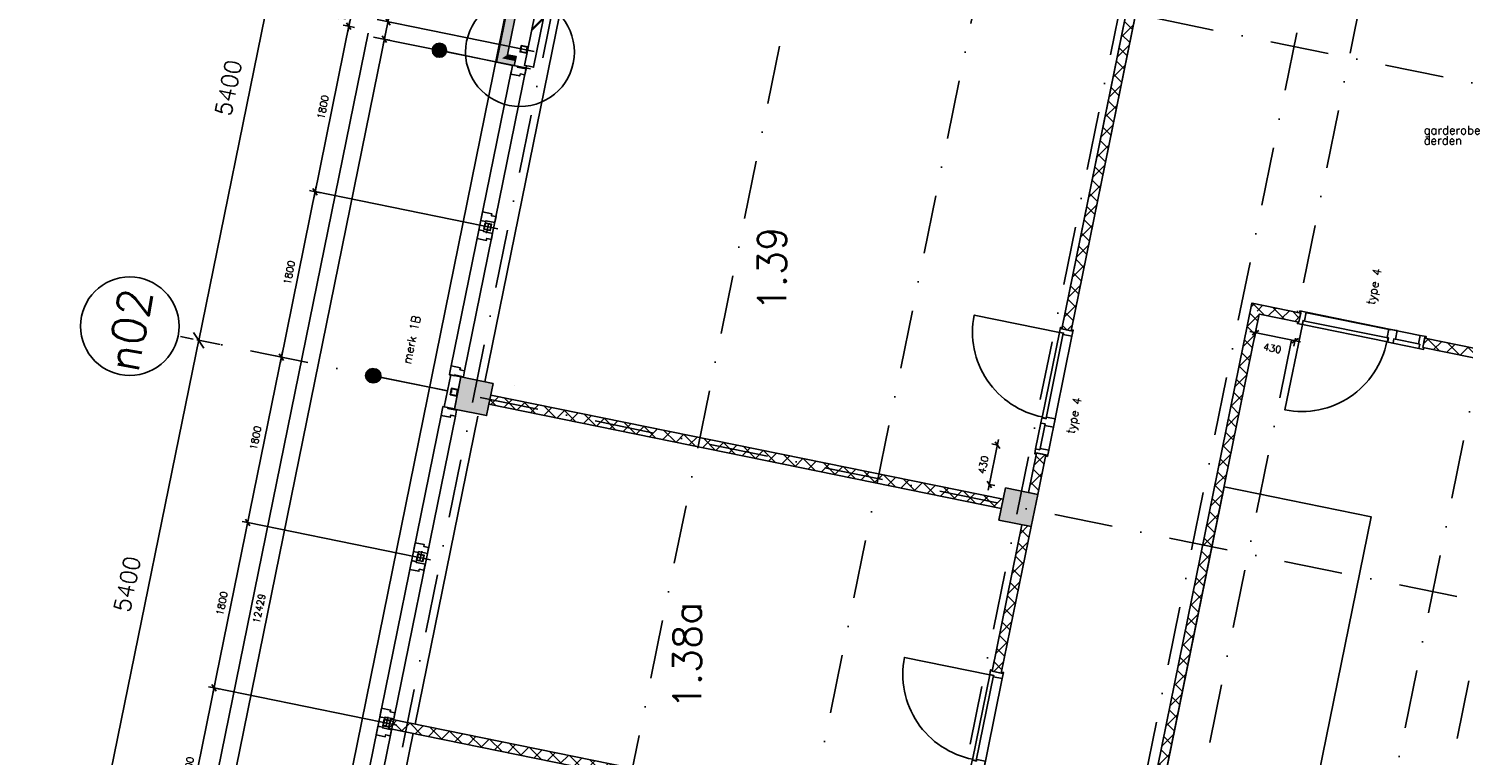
# Model space of a CAD drawing. Extents: x -171140 to 151546, y -8083 to 162438.
# Tile 12 of 96: x 7074 to 22369, y 14849 to 22596. Entities that reach past the tile are written whole.
import ezdxf

# ---------------------------------------------------------------- set-up
doc = ezdxf.new("R2010")
doc.units = 0
doc.header["$LTSCALE"] = 50
doc.header["$MEASUREMENT"] = 0
doc.header["$PDMODE"] = 3
doc.header["$PDSIZE"] = 0.001
doc.linetypes.add('HIDDEN2', pattern=[0.1875, 0.125, -0.0625])
doc.linetypes.add('STRAM_0WT$0$DASHDOT', pattern=[25, 12.5, -6.25, 0, -6.25])
doc.layers.get('0').update_dxf_attribs({"linetype": 'CONTINUOUS'})
doc.layers.get('DEFPOINTS').update_dxf_attribs({"linetype": 'CONTINUOUS'})
for name, color, linetype in [('0POLYBUITENOM', 7, 'CONTINUOUS'), ('_DETAILNUMMERS', 4, 'CONTINUOUS'), ('A--A21--_F123-', 9, 'CONTINUOUS'), ('A--A22--_F123-', 9, 'CONTINUOUS'), ('A--A28--_F-2--', 7, 'CONTINUOUS'), ('A--A28--_F12--', 7, 'CONTINUOUS'), ('A--L21--', 3, 'CONTINUOUS'), ('A--L21--_F-2--', 7, 'CONTINUOUS'), ('A--L21A3_BUITENWAND', 3, 'CONTINUOUS'), ('A--L22--', 7, 'CONTINUOUS'), ('A--L22--_F-2--', 7, 'CONTINUOUS'), ('A--L24AC1_TRAPPEN', 1, 'HIDDEN2'), ('A--L28--', 7, 'CONTINUOUS'), ('A--L28--_F-2--', 7, 'CONTINUOUS'), ('A--L28--_F12--', 7, 'CONTINUOUS'), ('A--L31--', 2, 'CONTINUOUS'), ('A--L31--_F123-', 7, 'CONTINUOUS'), ('A--L32--', 7, 'CONTINUOUS'), ('A--L32--_F123-', 1, 'CONTINUOUS'), ('A--L32--_F123-DRAAIR', 7, 'CONTINUOUS'), ('A--L3A1_VPORTS', 1, 'CONTINUOUS'), ('A--M$1A-_F123-', 1, 'CONTINUOUS'), ('A--M1$A-_F123-', 1, 'CONTINUOUS'), ('A--T$1A-_F123-_R', 4, 'CONTINUOUS'), ('PATERNOSTERKASTEN', 2, 'CONTINUOUS'), ('ROOSTERS', 1, 'CONTINUOUS'), ('STRAM_0WT$0$A--L$7A-_STRAM', 1, 'STRAM_0WT$0$DASHDOT'), ('STRAM_0WT$0$A--L$7A1-_STRA', 1, 'CONTINUOUS'), ('STRAM_0WT$0$A--L$7A3-_STRA', 3, 'CONTINUOUS'), ('STRAM_0WT$0$A--M$1A-_F123-', 1, 'CONTINUOUS'), ('STRAM_0WT$0$A--T$7A8-_STRA', 8, 'STRAM_0WT$0$DASHDOT'), ('TEKST_KOZIJNMERK', 10, 'CONTINUOUS'), ('TEKSTKOZIJNMERK', 2, 'CONTINUOUS'), ('X--LR---_CP', 7, 'CONTINUOUS')]:
    doc.layers.add(name, color=color, linetype=linetype)
doc.styles.add('ALFA-0_25', font='ROMANS')
doc.styles.add('B-01', font='SIMPLEX.SHX', dxfattribs={"width": 0.8, "height": 4.5})
doc.styles.add('HIEMSTRA', font='romans.shx')
doc.styles.add('STRAM_0WT$0$HIEMSTRA', font='romans.shx')
doc.dimstyles.new('1OP2', dxfattribs={"dimscale": 30, "dimtxt": 2.5, "dimasz": 2, "dimexe": 2, "dimexo": 0, "dimgap": 2, "dimtad": 1, "dimdec": 0, "dimzin": 0, "dimtxsty": 'HIEMSTRA', "dimblk1": 'OBLIQUE', "dimblk2": 'OBLIQUE', "dimsah": 1, "dimcen": -3, "dimdle": 2, "dimclrd": 2, "dimclre": 2, "dimclrt": 3, "dimazin": 3, "dimtfac": 1, "dimtdec": 0, "dimtofl": 0, "dimtmove": 0, "dimatfit": 3, "dimtvp": 0.833333, "dimtolj": 1, "dimtzin": 0})
doc.dimstyles.new('STANDARD$0', dxfattribs={"dimscale": 50, "dimtxt": 2.5, "dimasz": 2, "dimexe": 2, "dimexo": 0, "dimgap": 2, "dimtad": 1, "dimdec": 0, "dimzin": 0, "dimtxsty": 'ALFA-0_25', "dimblk1": 'OBLIQUE', "dimblk2": 'OBLIQUE', "dimsah": 1, "dimcen": -3, "dimdle": 2, "dimclrd": 1, "dimclre": 1, "dimclrt": 2, "dimazin": 3, "dimtfac": 0.666667, "dimtofl": 0, "dimtmove": 0, "dimatfit": 3, "dimtvp": 0.833333, "dimtolj": 1, "dimtzin": 0})
doc.dimstyles.new('STRAM_0WT$0$STANDARD', dxfattribs={"dimscale": 70, "dimtxt": 2.5, "dimasz": 2, "dimexe": 0.3, "dimexo": 0.3, "dimgap": 2, "dimtad": 1, "dimdec": 0, "dimzin": 0, "dimtxsty": 'STRAM_0WT$0$HIEMSTRA', "dimblk1": 'STRAM_0WT$0$_OBLIQUE', "dimblk2": 'STRAM_0WT$0$_OBLIQUE', "dimsah": 1, "dimcen": -0.09, "dimdle": 0.3, "dimclrd": 1, "dimclre": 1, "dimclrt": 4, "dimazin": 3, "dimtfac": 1, "dimtdec": 4, "dimtix": 1, "dimtofl": 0, "dimtmove": 0, "dimatfit": 3, "dimtvp": 625, "dimtolj": 1, "dimtzin": 0})

# ---------------------------------------------------------------- blocks, each defined once
blk = doc.blocks.new('*U1167')
at = {"layer": 'A--A21--_F123-', "color": 2}
for points in [[(0, 0), (-59, -39), (529, 2596), (490, 2655)], [(529, 2596), (568, 2537), (0, 0), (59, 39)]]:
    blk.add_solid(points, dxfattribs=at)
at = {"layer": 'A--L21--_F-2--', "color": 3, "linetype": 'CONTINUOUS'}
for points in [[(-59, -39), (-59, -39), (490, 2655), (490, 2655)], [(59, 39), (59, 39), (568, 2537), (568, 2537)]]:
    blk.add_lwpolyline(points, dxfattribs=at)
blk = doc.blocks.new('*U1163')
at = {"layer": 'A--A22--_F123-', "linetype": 'CONTINUOUS'}
h = blk.add_hatch(dxfattribs=at)
h.set_pattern_fill('ALFALINE', color=256, scale=300, style=0)
h.set_pattern_definition([(45, (-12408.68, -22195.13), (-212.132, 212.132), [])])
h.paths.add_polyline_path([(0, 0), (-49, 10), (427, 2347), (476, 2337), (525, 2327), (49, -10)])
at = {"layer": 'A--L22--_F-2--', "color": 3, "linetype": 'CONTINUOUS'}
for points in [[(0, 0), (-49, 10), (427, 2347), (476, 2337)], [(0, 0), (49, -10), (525, 2327), (476, 2337)]]:
    blk.add_lwpolyline(points, dxfattribs=at)
blk = doc.blocks.new('STRAM_0WT$0$_OBLIQUE')
at = {"color": 0, "linetype": 'BYBLOCK'}
blk.add_line((-0.5, -0.5), (0.5, 0.5), dxfattribs=at)
blk = doc.blocks.new('*D1353')
at = {"layer": 'DEFPOINTS', "color": 0, "linetype": 'CONTINUOUS'}
for p in [(-65652, -7681), (-65403, -7732), (-66481, -13023)]:
    blk.add_point(p, dxfattribs=at)
at = {"layer": 'STRAM_0WT$0$A--M$1A-_F123-', "color": 1, "linetype": 'CONTINUOUS'}
for p, q in [((-66734, -12993), (-65648, -7661)), ((-65424, -7728), (-65673, -7677)), ((-66502, -13019), (-66751, -12968))]:
    blk.add_line(p, q, dxfattribs=at)
at = {"layer": 'STRAM_0WT$0$A--M$1A-_F123-', "color": 1, "linetype": 'CONTINUOUS', "xscale": 140, "yscale": 140, "zscale": 140}
for p, rotation in [((-65652, -7681), 78.48629033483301), ((-66730, -12973), 258.486290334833)]:
    blk.add_blockref('STRAM_0WT$0$_OBLIQUE', p, dxfattribs=dict(at, rotation=rotation))
at = {"layer": 'STRAM_0WT$0$A--M$1A-_F123-', "color": 4, "linetype": 'CONTINUOUS', "insert": (-66414, -10281), "char_height": 175, "attachment_point": 5, "rotation": 78.4863, "style": 'STRAM_0WT$0$HIEMSTRA'}
blk.add_mtext('\\A1;5400', dxfattribs=at)
blk = doc.blocks.new('*D1354')
at = {"layer": 'DEFPOINTS', "color": 0, "linetype": 'CONTINUOUS'}
for p in [(-66730, -12973), (-66481, -13023), (-67559, -18315)]:
    blk.add_point(p, dxfattribs=at)
at = {"layer": 'STRAM_0WT$0$A--M$1A-_F123-', "color": 1, "linetype": 'CONTINUOUS'}
for p, q in [((-67812, -18284), (-66726, -12952)), ((-66502, -13019), (-66751, -12968)), ((-67579, -18310), (-67829, -18260))]:
    blk.add_line(p, q, dxfattribs=at)
at = {"layer": 'STRAM_0WT$0$A--M$1A-_F123-', "color": 1, "linetype": 'CONTINUOUS', "xscale": 140, "yscale": 140, "zscale": 140}
for p, rotation in [((-66730, -12973), 78.48629033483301), ((-67808, -18264), 258.486290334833)]:
    blk.add_blockref('STRAM_0WT$0$_OBLIQUE', p, dxfattribs=dict(at, rotation=rotation))
at = {"layer": 'STRAM_0WT$0$A--M$1A-_F123-', "color": 4, "linetype": 'CONTINUOUS', "insert": (-67492, -15573), "char_height": 175, "attachment_point": 5, "rotation": 78.4863, "style": 'STRAM_0WT$0$HIEMSTRA'}
blk.add_mtext('\\A1;5400', dxfattribs=at)
blk = doc.blocks.new('Q020437-')
at = {"layer": 'A--A28--_F12--', "color": 8}
for points in [[(-175, -175), (-175, 175), (175, 175)], [(-175, -175), (175, 175), (175, -175)]]:
    blk.add_solid(points, dxfattribs=at)
at = {"layer": 'A--L28--_F12--', "color": 3, "linetype": 'CONTINUOUS'}
blk.add_lwpolyline([(-175, -175), (-175, 175), (175, 175), (175, -175)], close=True, dxfattribs=at)
at = {"layer": 'X--LR---_CP'}
for p in [(-175, 0), (-175, 0), (175, 0)]:
    blk.add_point(p, dxfattribs=at)
blk = doc.blocks.new('*U938')
at = {"layer": 'A--A21--_F123-', "color": 2}
for points in [[(0, 0), (-10, -49), (-141, 29), (-200, -10)], [(-141, 29), (-82, 68), (0, 0), (10, 49)]]:
    blk.add_solid(points, dxfattribs=at)
at = {"layer": 'A--L21--_F-2--', "color": 3, "linetype": 'CONTINUOUS'}
for points in [[(0, 0), (-10, -49), (-200, -10), (-200, -10)], [(0, 0), (10, 49), (-82, 68), (-82, 68)]]:
    blk.add_lwpolyline(points, dxfattribs=at)
blk = doc.blocks.new('_OBLIQUE')
at = {"color": 0, "linetype": 'BYBLOCK'}
blk.add_line((-0.5, -0.5), (0.5, 0.5), dxfattribs=at)
blk = doc.blocks.new('*D428')
at = {"layer": 'A--M$1A-_F123-', "color": 1, "linetype": 'CONTINUOUS'}
for p, q in [((8679, 13745), (9062, 15626)), ((9015, 15574), (9109, 15555)), ((8656, 13810), (8750, 13791))]:
    blk.add_line(p, q, dxfattribs=at)
at = {"layer": 'DEFPOINTS', "color": 0, "linetype": 'CONTINUOUS'}
for p in [(9015, 15574), (9050, 15567), (8656, 13810)]:
    blk.add_point(p, dxfattribs=at)
at = {"layer": 'A--M$1A-_F123-', "color": 1, "linetype": 'CONTINUOUS', "xscale": 60, "yscale": 60, "zscale": 60}
for p, rotation in [((9050, 15567), 78.48629033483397), ((8691, 13803), 258.486290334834)]:
    blk.add_blockref('_OBLIQUE', p, dxfattribs=dict(at, rotation=rotation))
at = {"layer": 'A--M$1A-_F123-', "color": 2, "linetype": 'CONTINUOUS', "insert": (8775, 14705), "char_height": 75, "attachment_point": 5, "rotation": 78.4863, "style": 'ALFA-0_25'}
blk.add_mtext('\\A1;1800', dxfattribs=at)
blk = doc.blocks.new('*D429')
at = {"layer": 'A--M$1A-_F123-', "color": 1, "linetype": 'CONTINUOUS'}
for p, q in [((9038, 15508), (9421, 17390)), ((9409, 17331), (9351, 17343)), ((9050, 15567), (8991, 15579))]:
    blk.add_line(p, q, dxfattribs=at)
at = {"layer": 'DEFPOINTS', "color": 0, "linetype": 'CONTINUOUS'}
for p in [(9409, 17331), (9409, 17331), (9050, 15567)]:
    blk.add_point(p, dxfattribs=at)
at = {"layer": 'A--M$1A-_F123-', "color": 1, "linetype": 'CONTINUOUS', "xscale": 60, "yscale": 60, "zscale": 60}
for p, rotation in [((9409, 17331), 78.48629033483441), ((9050, 15567), 258.4862903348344)]:
    blk.add_blockref('_OBLIQUE', p, dxfattribs=dict(at, rotation=rotation))
at = {"layer": 'A--M$1A-_F123-', "color": 2, "linetype": 'CONTINUOUS', "insert": (9134, 16468), "char_height": 75, "attachment_point": 5, "rotation": 78.4863, "style": 'ALFA-0_25'}
blk.add_mtext('\\A1;1800', dxfattribs=at)
blk = doc.blocks.new('*D430')
at = {"layer": 'A--M$1A-_F123-', "color": 1, "linetype": 'CONTINUOUS'}
for p, q in [((9397, 17272), (9781, 19153)), ((9769, 19095), (9710, 19107)), ((9409, 17331), (9351, 17343))]:
    blk.add_line(p, q, dxfattribs=at)
at = {"layer": 'DEFPOINTS', "color": 0, "linetype": 'CONTINUOUS'}
for p in [(9769, 19095), (9769, 19095), (9409, 17331)]:
    blk.add_point(p, dxfattribs=at)
at = {"layer": 'A--M$1A-_F123-', "color": 1, "linetype": 'CONTINUOUS', "xscale": 60, "yscale": 60, "zscale": 60}
for p, rotation in [((9769, 19095), 78.48629033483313), ((9409, 17331), 258.4862903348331)]:
    blk.add_blockref('_OBLIQUE', p, dxfattribs=dict(at, rotation=rotation))
at = {"layer": 'A--M$1A-_F123-', "color": 2, "linetype": 'CONTINUOUS', "insert": (9493, 18232), "char_height": 75, "attachment_point": 5, "rotation": 78.4863, "style": 'ALFA-0_25'}
blk.add_mtext('\\A1;1800', dxfattribs=at)
blk = doc.blocks.new('*D431')
at = {"layer": 'A--M$1A-_F123-', "color": 1, "linetype": 'CONTINUOUS'}
for p, q in [((10140, 20917), (9757, 19036)), ((10128, 20858), (10069, 20870)), ((9769, 19095), (9710, 19107))]:
    blk.add_line(p, q, dxfattribs=at)
at = {"layer": 'DEFPOINTS', "color": 0, "linetype": 'CONTINUOUS'}
for p in [(10128, 20858), (9769, 19095), (9769, 19095)]:
    blk.add_point(p, dxfattribs=at)
at = {"layer": 'A--M$1A-_F123-', "color": 1, "linetype": 'CONTINUOUS', "xscale": 60, "yscale": 60, "zscale": 60}
for p, rotation in [((10128, 20858), 78.48629033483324), ((9769, 19095), 258.4862903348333)]:
    blk.add_blockref('_OBLIQUE', p, dxfattribs=dict(at, rotation=rotation))
at = {"layer": 'A--M$1A-_F123-', "color": 2, "linetype": 'CONTINUOUS', "insert": (9853, 19996), "char_height": 75, "attachment_point": 5, "rotation": 78.4863, "style": 'ALFA-0_25'}
blk.add_mtext('\\A1;1800', dxfattribs=at)
blk = doc.blocks.new('Q020607-')
at = {"layer": 'A--A28--_F-2--', "color": 3}
for points in [[(-31, 31), (-35, -35), (-35, 35)], [(-31, 31), (-35, 35), (35, 35)], [(-31, 31), (-31, -31), (-35, -35)], [(35, 35), (31, 31), (-31, 31)], [(35, 35), (35, -35), (31, 31)], [(35, -35), (31, -31), (31, 31)], [(35, -35), (-35, -35), (-31, -31)], [(35, -35), (-31, -31), (31, -31)]]:
    blk.add_solid(points, dxfattribs=at)
at = {"layer": 'A--L28--_F-2--', "color": 3, "linetype": 'CONTINUOUS'}
blk.add_lwpolyline([(-35, -35), (-31, -31), (-31, 31), (31, 31), (31, -31), (-31, -31), (-35, -35), (35, -35), (35, 35), (-35, 35)], close=True, dxfattribs=at)
at = {"layer": 'X--LR---_CP', "color": 4, "linetype": 'CONTINUOUS'}
for p in [(-35, 0), (0, 0), (35, 0)]:
    blk.add_point(p, dxfattribs=at)
blk = doc.blocks.new('*D432')
at = {"layer": 'A--M$1A-_F123-', "color": 1, "linetype": 'CONTINUOUS'}
for p, q in [((10499, 22681), (10116, 20800)), ((10487, 22622), (10546, 22610)), ((10128, 20858), (10187, 20846))]:
    blk.add_line(p, q, dxfattribs=at)
at = {"layer": 'DEFPOINTS', "color": 0, "linetype": 'CONTINUOUS'}
for p in [(10487, 22622), (10128, 20858), (10128, 20858)]:
    blk.add_point(p, dxfattribs=at)
at = {"layer": 'A--M$1A-_F123-', "color": 1, "linetype": 'CONTINUOUS', "xscale": 60, "yscale": 60, "zscale": 60}
for p, rotation in [((10487, 22622), 78.48629033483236), ((10128, 20858), 258.4862903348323)]:
    blk.add_blockref('_OBLIQUE', p, dxfattribs=dict(at, rotation=rotation))
at = {"layer": 'A--M$1A-_F123-', "color": 2, "linetype": 'CONTINUOUS', "insert": (10212, 21760), "char_height": 75, "attachment_point": 5, "rotation": 78.4863, "style": 'ALFA-0_25'}
blk.add_mtext('\\A1;1800', dxfattribs=at)
blk = doc.blocks.new('*D433')
at = {"layer": 'A--M$1A-_F123-', "color": 1, "linetype": 'CONTINUOUS'}
for p, q in [((10917, 22729), (10855, 22425)), ((10899, 22671), (10964, 22658)), ((10861, 22485), (10926, 22472))]:
    blk.add_line(p, q, dxfattribs=at)
at = {"layer": 'DEFPOINTS', "color": 0, "linetype": 'CONTINUOUS'}
for p in [(10899, 22671), (10861, 22485), (10867, 22484)]:
    blk.add_point(p, dxfattribs=at)
at = {"layer": 'A--M$1A-_F123-', "color": 1, "linetype": 'CONTINUOUS', "xscale": 60, "yscale": 60, "zscale": 60}
for p, rotation in [((10905, 22670), 78.48629033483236), ((10867, 22484), 258.4862903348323)]:
    blk.add_blockref('_OBLIQUE', p, dxfattribs=dict(at, rotation=rotation))
at = {"layer": 'A--M$1A-_F123-', "color": 2, "linetype": 'CONTINUOUS', "insert": (10863, 22820), "char_height": 75, "attachment_point": 5, "rotation": 78.4863, "style": 'ALFA-0_25'}
blk.add_mtext('\\A1;190', dxfattribs=at)
blk = doc.blocks.new('*D434')
at = {"layer": 'A--M$1A-_F123-', "color": 1, "linetype": 'CONTINUOUS'}
for p, q in [((8374, 10246), (10879, 22542)), ((10857, 22486), (10926, 22472)), ((8376, 10307), (8445, 10293))]:
    blk.add_line(p, q, dxfattribs=at)
at = {"layer": 'DEFPOINTS', "color": 0, "linetype": 'CONTINUOUS'}
for p in [(10857, 22486), (10867, 22484), (8376, 10307)]:
    blk.add_point(p, dxfattribs=at)
at = {"layer": 'A--M$1A-_F123-', "color": 1, "linetype": 'CONTINUOUS', "xscale": 60, "yscale": 60, "zscale": 60}
for p, rotation in [((10867, 22484), 78.48629033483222), ((8386, 10305), 258.4862903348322)]:
    blk.add_blockref('_OBLIQUE', p, dxfattribs=dict(at, rotation=rotation))
at = {"layer": 'A--M$1A-_F123-', "color": 2, "linetype": 'CONTINUOUS', "insert": (9531, 16414), "char_height": 75, "attachment_point": 5, "rotation": 78.4863, "style": 'ALFA-0_25'}
blk.add_mtext('\\A1;12429', dxfattribs=at)
blk = doc.blocks.new('*D440')
at = {"layer": 'A--M$1A-_F123-', "color": 1, "linetype": 'CONTINUOUS'}
for p, q in [((10475, 22563), (10525, 22808)), ((10513, 22750), (10454, 22762)), ((10487, 22622), (10428, 22634))]:
    blk.add_line(p, q, dxfattribs=at)
at = {"layer": 'DEFPOINTS', "color": 0, "linetype": 'CONTINUOUS'}
for p in [(10513, 22750), (10513, 22750), (10487, 22622)]:
    blk.add_point(p, dxfattribs=at)
at = {"layer": 'A--M$1A-_F123-', "color": 1, "linetype": 'CONTINUOUS', "xscale": 60, "yscale": 60, "zscale": 60}
for p, rotation in [((10487, 22622), 258.4862903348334), ((10513, 22750), 78.48629033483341)]:
    blk.add_blockref('_OBLIQUE', p, dxfattribs=dict(at, rotation=rotation))
at = {"layer": 'A--M$1A-_F123-', "color": 2, "linetype": 'CONTINUOUS', "insert": (10426, 22767), "char_height": 75, "attachment_point": 5, "rotation": 78.4863, "style": 'ALFA-0_25'}
blk.add_mtext('\\A1;130', dxfattribs=at)
blk = doc.blocks.new('DILATATIEVOEG')
at = {"layer": 'A--L21A3_BUITENWAND', "linetype": 'CONTINUOUS'}
h = blk.add_hatch(color=256, dxfattribs=at)
edge = h.paths.add_edge_path()
edge.add_arc((-800, 0), 75, 0, 360)
blk.add_line((-800, 0), (0, 0), dxfattribs=at)
blk.add_circle((-800, 0), 75, dxfattribs=at)
at = {"layer": 'X--LR---_CP', "linetype": 'CONTINUOUS'}
blk.add_point((0, 0), dxfattribs=at)
blk = doc.blocks.new('DR_930TYPE4')
at = {"layer": 'A--L32--_F123-', "color": 1}
for p, q in [((67, 0), (1307, 0)), ((1038, -139), (1322, -139)), ((1057, -94), (1307, -94))]:
    blk.add_line(p, q, dxfattribs=at)
at = {"layer": 'A--L32--_F123-'}
for points in [[(0, -9), (0, 0), (67, 0), (67, -94), (52, -94), (52, -139), (0, -139), (0, -121), (12, -121), (12, -9), (0, -9)], [(969, 0), (1055, 0), (1057, 0), (1057, -94), (1057, -94), (1040, -94), (1040, -137), (1038, -139), (986, -139), (984, -137), (984, -94), (969, -94), (967, -94), (967, 0)], [(1374, -9), (1374, 0), (1307, 0), (1307, -94), (1322, -94), (1322, -139), (1374, -139), (1374, -121), (1362, -121), (1362, -9), (1374, -9)], [(54, -96), (54, -136), (980, -136), (977, -96), (54, -96)]]:
    blk.add_lwpolyline(points, close=True, dxfattribs=at)
blk.add_point((1374, 0), dxfattribs=at)
blk.add_point((1374, 0), dxfattribs=at)
at = {"layer": 'A--L32--_F123-DRAAIR', "color": 1}
blk.add_lwpolyline([(54, -136), (54, -1066, 0.414214), (973, -136)], format="xyb", dxfattribs=at)
at = {"layer": 'X--LR---_CP', "color": 1, "linetype": 'CONTINUOUS'}
blk.add_point((0, 0), dxfattribs=at)
at = {"layer": 'X--LR---_CP', "color": 1}
blk.add_point((982, 0), dxfattribs=at)
blk = doc.blocks.new('A$C054531D9')
at = {"layer": 'A--L32--', "linetype": 'CONTINUOUS', "xscale": -1, "rotation": 258.4862903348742}
blk.add_blockref('DR_930TYPE4', (136, 0), dxfattribs=at)
blk = doc.blocks.new('*D598')
at = {"layer": 'A--M1$A-_F123-', "color": 2, "linetype": 'CONTINUOUS'}
for p, q in [((17305, 17677), (17415, 18216)), ((17403, 18157), (17344, 18169)), ((17317, 17735), (17376, 17724))]:
    blk.add_line(p, q, dxfattribs=at)
at = {"layer": 'DEFPOINTS', "color": 0, "linetype": 'CONTINUOUS'}
for p in [(17403, 18157), (17403, 18157), (17317, 17735)]:
    blk.add_point(p, dxfattribs=at)
at = {"layer": 'A--M1$A-_F123-', "color": 2, "linetype": 'CONTINUOUS', "xscale": 60, "yscale": 60, "zscale": 60}
for p, rotation in [((17403, 18157), 78.4862903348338), ((17317, 17735), 258.4862903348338)]:
    blk.add_blockref('_OBLIQUE', p, dxfattribs=dict(at, rotation=rotation))
at = {"layer": 'A--M1$A-_F123-', "color": 3, "linetype": 'CONTINUOUS', "insert": (17252, 17946), "char_height": 75, "attachment_point": 5, "rotation": 78.4863, "style": 'HIEMSTRA'}
blk.add_mtext('\\A1;430', dxfattribs=at)
blk = doc.blocks.new('*U890')
at = {"layer": 'A--A22--_F123-', "linetype": 'CONTINUOUS'}
h = blk.add_hatch(dxfattribs=at)
h.set_pattern_fill('ALFAKRS', color=256, scale=120, style=0)
h.set_pattern_definition([(45, (-11990.92, -18641.31), (-84.8528, 84.8528), []), (135, (-11990.92, -18641.31), (-84.8528, -84.8528), [])])
h.paths.add_polyline_path([(0, 0), (10, 49), (5473, -1063), (5463, -1112), (5453, -1161), (-10, -49)])
at = {"layer": 'A--L22--_F-2--', "color": 2, "linetype": 'CONTINUOUS'}
for points in [[(0, 0), (-10, -49), (5453, -1161), (5463, -1112)], [(0, 0), (10, 49), (5473, -1063), (5463, -1112)]]:
    blk.add_lwpolyline(points, dxfattribs=at)
blk = doc.blocks.new('*U889')
at = {"layer": 'A--A22--_F123-', "linetype": 'CONTINUOUS'}
h = blk.add_hatch(dxfattribs=at)
h.set_pattern_fill('ALFAKRS', color=256, scale=120, style=0)
h.set_pattern_definition([(45, (-10924.57, -15185.3), (-84.8528, 84.8528), []), (135, (-10924.57, -15185.3), (-84.8528, -84.8528), [])])
h.paths.add_polyline_path([(0, 0), (10, 49), (6066, -1185), (6105, -1244), (6046, -1283), (-10, -49)])
at = {"layer": 'A--L22--_F-2--', "color": 2, "linetype": 'CONTINUOUS'}
for points in [[(0, 0), (-10, -49), (6046, -1283), (6046, -1283)], [(0, 0), (10, 49), (6066, -1185), (6066, -1185)]]:
    blk.add_lwpolyline(points, dxfattribs=at)
blk = doc.blocks.new('*U886')
at = {"layer": 'A--A22--_F123-', "linetype": 'CONTINUOUS'}
h = blk.add_hatch(dxfattribs=at)
h.set_pattern_fill('ALFAKRS', color=256, scale=120, style=0)
h.set_pattern_definition([(45, (-17712.88, -17297.72), (-84.8528, 84.8528), []), (135, (-17712.88, -17297.72), (-84.8528, -84.8528), [])])
h.paths.add_polyline_path([(0, 0), (49, -10), (-269, -1573), (-318, -1563), (-367, -1553), (-49, 10)])
at = {"layer": 'A--L22--_F-2--', "color": 2, "linetype": 'CONTINUOUS'}
for points in [[(0, 0), (-49, 10), (-367, -1553), (-318, -1563)], [(0, 0), (49, -10), (-269, -1573), (-318, -1563)]]:
    blk.add_lwpolyline(points, dxfattribs=at)
blk = doc.blocks.new('*U878')
at = {"layer": 'A--A22--_F123-', "linetype": 'CONTINUOUS'}
h = blk.add_hatch(dxfattribs=at)
h.set_pattern_fill('ALFAKRS', color=256, scale=120, style=0)
h.set_pattern_definition([(45, (-18935.47, -23299.59), (-84.8528, 84.8528), []), (135, (-18935.47, -23299.59), (-84.8528, -84.8528), [])])
h.paths.add_polyline_path([(0, 0), (49, -10), (-748, -3925), (-797, -3915), (-846, -3905), (-49, 10)])
at = {"layer": 'A--L22--_F-2--', "color": 2, "linetype": 'CONTINUOUS'}
for points in [[(0, 0), (-49, 10), (-846, -3905), (-797, -3915)], [(0, 0), (49, -10), (-748, -3925), (-797, -3915)]]:
    blk.add_lwpolyline(points, dxfattribs=at)
blk = doc.blocks.new('*U874')
at = {"layer": 'A--A22--_F123-', "linetype": 'CONTINUOUS'}
h = blk.add_hatch(dxfattribs=at)
h.set_pattern_fill('ALFAKRS', color=256, scale=120, style=0)
h.set_pattern_definition([(45, (-20625.77, -19515.61), (-84.8528, 84.8528), []), (135, (-20625.77, -19515.61), (-84.8528, -84.8528), [])])
h.paths.add_polyline_path([(0, 0), (-10, -49), (-431, 37), (-470, 96), (-509, 155), (10, 49)])
at = {"layer": 'A--L22--_F-2--', "color": 2, "linetype": 'CONTINUOUS'}
for points in [[(0, 0), (10, 49), (-509, 155), (-509, 155)], [(0, 0), (-10, -49), (-431, 37), (-431, 37)]]:
    blk.add_lwpolyline(points, dxfattribs=at)
blk = doc.blocks.new('*U870')
at = {"layer": 'A--A22--_F123-', "linetype": 'CONTINUOUS'}
h = blk.add_hatch(dxfattribs=at)
h.set_pattern_fill('ALFAKRS', color=256, scale=120, style=0)
h.set_pattern_definition([(45, (-20155.43, -19611.42), (-84.8528, 84.8528), []), (135, (-20155.43, -19611.42), (-84.8528, -84.8528), [])])
h.paths.add_polyline_path([(0, 0), (-39, 59), (-1183, -5556), (-1134, -5566), (-1085, -5576), (39, -59)])
at = {"layer": 'A--L22--_F-2--', "color": 2, "linetype": 'CONTINUOUS'}
for points in [[(-39, 59), (-39, 59), (-1183, -5556), (-1183, -5556)], [(39, -59), (39, -59), (-1085, -5576), (-1085, -5576)]]:
    blk.add_lwpolyline(points, dxfattribs=at)
blk = doc.blocks.new('*D618')
at = {"layer": 'A--M1$A-_F123-', "color": 2, "linetype": 'CONTINUOUS'}
for p, q in [((20095, 19367), (20634, 19257)), ((20160, 19382), (20142, 19296)), ((20581, 19296), (20564, 19211))]:
    blk.add_line(p, q, dxfattribs=at)
at = {"layer": 'DEFPOINTS', "color": 0, "linetype": 'CONTINUOUS'}
for p in [(20160, 19382), (20581, 19296), (20576, 19269)]:
    blk.add_point(p, dxfattribs=at)
at = {"layer": 'A--M1$A-_F123-', "color": 2, "linetype": 'CONTINUOUS', "xscale": 60, "yscale": 60, "zscale": 60}
for p, rotation in [((20154, 19355), 168.4862903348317), ((20576, 19269), 348.4862903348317)]:
    blk.add_blockref('_OBLIQUE', p, dxfattribs=dict(at, rotation=rotation))
at = {"layer": 'A--M1$A-_F123-', "color": 3, "linetype": 'CONTINUOUS', "insert": (20333, 19189), "char_height": 75, "attachment_point": 5, "rotation": 348.4863, "style": 'HIEMSTRA'}
blk.add_mtext('\\A1;430', dxfattribs=at)
blk = doc.blocks.new('*U869')
at = {"layer": 'A--A22--_F123-', "linetype": 'CONTINUOUS'}
h = blk.add_hatch(dxfattribs=at)
h.set_pattern_fill('ALFAKRS', color=256, scale=120, style=0)
h.set_pattern_definition([(45, (-23233.28, -18984.45), (-84.8528, 84.8528), []), (135, (-23233.28, -18984.45), (-84.8528, -84.8528), [])])
h.paths.add_polyline_path([(0, 0), (39, -59), (-1295, 213), (-1285, 262), (-1275, 311), (-39, 59)])
at = {"layer": 'A--L22--_F-2--', "color": 2, "linetype": 'CONTINUOUS'}
for points in [[(-39, 59), (-39, 59), (-1275, 311), (-1285, 262)], [(39, -59), (39, -59), (-1295, 213), (-1285, 262)]]:
    blk.add_lwpolyline(points, dxfattribs=at)
blk = doc.blocks.new('*U865')
at = {"layer": 'A--A22--_F123-', "linetype": 'CONTINUOUS'}
h = blk.add_hatch(dxfattribs=at)
h.set_pattern_fill('ALFAKRS', color=256, scale=120, style=0)
h.set_pattern_definition([(45, (-17868.57, -18062.03), (-84.8528, 84.8528), []), (135, (-17868.57, -18062.03), (-84.8528, -84.8528), [])])
h.paths.add_polyline_path([(0, 0), (49, -10), (-37, -431), (-86, -421), (-135, -411), (-49, 10)])
at = {"layer": 'A--L22--_F-2--', "color": 2, "linetype": 'CONTINUOUS'}
for points in [[(0, 0), (-49, 10), (-135, -411), (-86, -421)], [(0, 0), (49, -10), (-37, -431), (-86, -421)]]:
    blk.add_lwpolyline(points, dxfattribs=at)
blk = doc.blocks.new('STRAM_0WT')
at = {"layer": 'STRAM_0WT$0$A--L$7A-_STRAM'}
for p, q in [((-38410.733, 89013.047), (-64231.371, -37744.184)), ((-46967.857, 69048.716), (-68542.883, -36866.195)), ((-44567.212, 68559.429), (-66142.131, -37354.959)), ((-47754.974, 12905.719), (-58003.336, -37404.971)), ((-47201.343, 12792.944), (-57719.326, -38841.349)), ((-46113.574, -11661.27), (-65845.637, -7641.82)), ((-47191.427, -16952.606), (-66923.49, -12933.155))]:
    blk.add_line(p, q, dxfattribs=at)
at = {"layer": 'STRAM_0WT$0$A--L$7A1-_STRA'}
blk.add_circle((-67465.115, -12822.825), 525, dxfattribs=at)
at = {"layer": 'STRAM_0WT$0$A--T$7A8-_STRA', "color": 8}
for p, q in [((-52143.28, 13957.807), (-62448.73, -36633.131)), ((-50281.514, 13578.563), (-60661.803, -37379.774)), ((-51334.938, 5401.176), (-60073.364, -37497.015))]:
    blk.add_line(p, q, dxfattribs=at)
at = {"layer": 'STRAM_0WT$0$A--L$7A3-_STRA', "style": 'STRAM_0WT$0$HIEMSTRA'}
blk.add_text('n02', height=350, rotation=80, dxfattribs=at).set_placement((-67374.88, -13328.453))
at = {"layer": 'STRAM_0WT$0$A--M$1A-_F123-', "linetype": 'CONTINUOUS'}
for p1, p2, picture, middle in [((-66480.953, -13023.3), (-65403.1, -7731.965), '*D1353', (-66414.203, -10281.45)), ((-67558.806, -18314.636), (-66480.953, -13023.3), '*D1354', (-67492.056, -15572.785))]:
    dim = blk.add_aligned_dim(p1=p1, p2=p2, distance=254.373, dimstyle='STRAM_0WT$0$STANDARD', dxfattribs=at)
    dim.commit()
    dim.dimension.update_dxf_attribs({"geometry": picture, "text_midpoint": middle})

msp = doc.modelspace()

# ---------------------------------------------------------------- hatches: boundary and pattern name
at = {"layer": 'A--A22--_F123-', "linetype": 'CONTINUOUS'}
h = msp.add_hatch(dxfattribs=at)
h.set_pattern_fill('ALFALINE', color=256, scale=300, style=0, pattern_type=2)
h.set_pattern_definition([(45, (-33345.97, 1398.52), (-212.132, 212.132), [])])
h.paths.add_polyline_path([(12408.7, 22195.1), (12359.7, 22205.1), (12835.7, 24542.1), (12884.7, 24532.1), (12933.7, 24522.2), (12457.7, 22185.1)])
at = {"layer": 'A--L21A3_BUITENWAND', "linetype": 'CONTINUOUS'}
h = msp.add_hatch(color=256, dxfattribs=at)
edge = h.paths.add_edge_path()
edge.add_arc((11452.9, 22366), 75, 0, 360)
h = msp.add_hatch(color=256, dxfattribs=at)
edge = h.paths.add_edge_path()
edge.add_arc((10741.7, 18896.5), 75, 0, 360)
h = msp.add_hatch(color=256, dxfattribs=at)
edge = h.paths.add_edge_path()
edge.add_arc((10754.8, 18895.5), 75, 0, 360)
h = msp.add_hatch(color=256, dxfattribs=at)
edge = h.paths.add_edge_path()
edge.add_arc((10754.8, 18895.5), 75, 0, 360)

# ---------------------------------------------------------------- linework, layer by layer
at = {"layer": '0POLYBUITENOM', "elevation": 1}
msp.add_lwpolyline([(9877.1, 11520.8), (17178, 47487.1), (19652.2, 46983.1), (21762.4, 57342.4), (22138.5, 57265.8), (22084.2, 56999.2), (23754.9, 56658.9), (23813.4, 56924.6), (23953.4, 56896.1), (31400, 94192.9)], dxfattribs=at)
at = {"layer": '_DETAILNUMMERS'}
msp.add_circle((12312.2, 22346.6), 580.4, dxfattribs=at)
at = {"layer": 'A--A28--_F-2--', "color": 3}
for points in [[(11943.8, 20521.3), (11941, 20525.6), (11927, 20457)], [(11927, 20457), (11931.2, 20459.8), (11943.8, 20521.3)], [(11943.8, 20521.3), (12009.6, 20511.6), (11941, 20525.6)], [(11943.8, 20521.3), (12005.3, 20508.8), (12009.6, 20511.6)], [(11995.6, 20443), (12005.3, 20508.8), (11992.8, 20447.3)], [(11995.6, 20443), (12009.6, 20511.6), (12005.3, 20508.8)], [(11927, 20457), (11995.6, 20443), (11931.2, 20459.8)], [(11995.6, 20443), (11992.8, 20447.3), (11931.2, 20459.8)], [(11584.5, 18757.5), (11581.7, 18761.8), (11567.7, 18693.2)], [(11567.7, 18693.2), (11572, 18696), (11584.5, 18757.5)], [(11567.7, 18693.2), (11636.3, 18679.2), (11572, 18696)], [(11636.3, 18679.2), (11633.5, 18683.5), (11572, 18696)], [(11584.5, 18757.5), (11650.3, 18747.8), (11581.7, 18761.8)], [(11584.5, 18757.5), (11646, 18745), (11650.3, 18747.8)], [(11636.3, 18679.2), (11646, 18745), (11633.5, 18683.5)], [(11636.3, 18679.2), (11650.3, 18747.8), (11646, 18745)], [(11212.4, 16930.9), (11208.2, 16928.1), (11222.1, 16996.7)], [(11222.1, 16996.7), (11224.9, 16992.4), (11212.4, 16930.9)], [(11222.1, 16996.7), (11290.7, 16982.7), (11224.9, 16992.4)], [(11290.7, 16982.7), (11286.5, 16979.9), (11224.9, 16992.4)], [(11290.7, 16982.7), (11273.9, 16918.4), (11286.5, 16979.9)], [(11290.7, 16982.7), (11276.7, 16914.1), (11273.9, 16918.4)], [(11212.4, 16930.9), (11276.7, 16914.1), (11208.2, 16928.1)], [(11212.4, 16930.9), (11273.9, 16918.4), (11276.7, 16914.1)], [(10853.1, 15167.1), (10848.9, 15164.3), (10862.8, 15232.9)], [(10853.1, 15167.1), (10917.5, 15150.3), (10848.9, 15164.3)], [(10862.8, 15232.9), (10865.6, 15228.6), (10853.1, 15167.1)], [(10853.1, 15167.1), (10914.7, 15154.6), (10917.5, 15150.3)], [(10862.8, 15232.9), (10931.4, 15218.9), (10865.6, 15228.6)], [(10931.4, 15218.9), (10927.2, 15216.1), (10865.6, 15228.6)], [(10931.4, 15218.9), (10914.7, 15154.6), (10927.2, 15216.1)], [(10931.4, 15218.9), (10917.5, 15150.3), (10914.7, 15154.6)]]:
    msp.add_solid(points, dxfattribs=at)
at = {"layer": 'A--A28--_F12--', "color": 8}
for points in [[(12026, 18813.5), (11613.2, 18540.4), (11683, 18883.3)], [(12026, 18813.5), (11956.1, 18470.5), (11613.2, 18540.4)], [(17761.9, 17287.7), (17418.9, 17357.6), (17488.8, 17700.6)], [(17761.9, 17287.7), (17418.9, 17357.6), (17488.8, 17700.6)], [(17761.9, 17287.7), (17488.8, 17700.6), (17831.7, 17630.7)], [(17761.9, 17287.7), (17488.8, 17700.6), (17831.7, 17630.7)]]:
    msp.add_solid(points, dxfattribs=at)
at = {"layer": 'A--L21--', "linetype": 'CONTINUOUS'}
for p, q in [((11231.3, 17013.4), (11218.2, 16948.7)), ((11264.1, 17024), (11244.2, 16926.1)), ((10872.1, 15249.6), (10858.9, 15184.9)), ((10904.8, 15260.3), (10884.9, 15162.3))]:
    msp.add_line(p, q, dxfattribs=at)
at = {"layer": 'A--L21--'}
for points in [[(13090.5, 24490.2), (11937.8, 18831.4)], [(11863, 18464), (11194.3, 15181.4)], [(11174.3, 15083.4), (10864.9, 13564.6)]]:
    msp.add_lwpolyline(points, dxfattribs=at)
at = {"layer": 'A--L21--', "color": 4, "linetype": 'CONTINUOUS', "elevation": 1}
msp.add_lwpolyline([(11573.3, 18905.7), (11503.7, 18564), (11613.4, 18541.6), (11683, 18883.3)], close=True, dxfattribs=at)
at = {"layer": 'A--L21A3_BUITENWAND', "linetype": 'CONTINUOUS'}
for p, q in [((11452.9, 22366, 1), (12236.6, 22205.3, 1)), ((10741.7, 18896.5), (11525.6, 18736.8)), ((10754.8, 18895.5, 1), (11538.5, 18734.8, 1)), ((10754.8, 18895.5, 1), (11538.5, 18734.8, 1))]:
    msp.add_line(p, q, dxfattribs=at)
for centre in [(11452.9, 22366, 1), (10741.7, 18896.5), (10754.8, 18895.5, 1), (10754.8, 18895.5, 1)]:
    msp.add_circle(centre, 75, dxfattribs=at)
at = {"layer": 'A--L22--_F-2--', "color": 2, "linetype": 'CONTINUOUS'}
for p, q in [((18089, 19394.8), (18886.5, 23309.6)), ((18187, 19374.9), (18984.5, 23289.6)), ((17349.4, 15763.8), (17368.1, 15855.7))]:
    msp.add_line(p, q, dxfattribs=at).dxf.unprotected_set("ltscale", 0)
at = {"layer": 'A--L28--_F-2--', "color": 3, "linetype": 'CONTINUOUS'}
for points in [[(12009.6, 20511.6), (12005.3, 20508.8), (11943.8, 20521.3), (11931.2, 20459.8), (11992.8, 20447.3), (12005.3, 20508.8), (12009.6, 20511.6), (11995.6, 20443), (11927, 20457), (11941, 20525.6)], [(11650.3, 18747.8), (11646, 18745), (11584.5, 18757.5), (11572, 18696), (11633.5, 18683.5), (11646, 18745), (11650.3, 18747.8), (11636.3, 18679.2), (11567.7, 18693.2), (11581.7, 18761.8)], [(11276.7, 16914.1), (11273.9, 16918.4), (11212.4, 16930.9), (11224.9, 16992.4), (11286.5, 16979.9), (11273.9, 16918.4), (11276.7, 16914.1), (11290.7, 16982.7), (11222.1, 16996.7), (11208.2, 16928.1)], [(10917.5, 15150.3), (10914.7, 15154.6), (10853.1, 15167.1), (10865.6, 15228.6), (10927.2, 15216.1), (10914.7, 15154.6), (10917.5, 15150.3), (10931.4, 15218.9), (10862.8, 15232.9), (10848.9, 15164.3)]]:
    msp.add_lwpolyline(points, close=True, dxfattribs=at)
at = {"layer": 'A--L28--_F12--', "color": 3, "linetype": 'CONTINUOUS'}
for points in [[(12026, 18813.5), (11956.1, 18470.5), (11613.2, 18540.4), (11683, 18883.3)], [(17761.9, 17287.7), (17418.9, 17357.6), (17488.8, 17700.6), (17831.7, 17630.7)], [(17761.9, 17287.7), (17418.9, 17357.6), (17488.8, 17700.6), (17831.7, 17630.7)]]:
    msp.add_lwpolyline(points, close=True, dxfattribs=at)
at = {"layer": 'A--L31--', "linetype": 'CONTINUOUS'}
for p, q in [((18187, 19374.9), (18089, 19394.8)), ((17819.6, 18072), (17917.6, 18052))]:
    msp.add_line(p, q, dxfattribs=at)
at = {"layer": 'A--L31--', "color": 2, "linetype": 'CONTINUOUS'}
for points in [[(12377.4, 22166.8), (12364.4, 22103.1), (12314.4, 22113.3), (12310.2, 22092.7), (12213.2, 22112.5), (12227.8, 22184), (12232.2, 22205.6), (12246.9, 22202.5), (12285.1, 22194.8), (12283.3, 22185.9)], [(12043.7, 20528.5), (12056.6, 20592.1), (12006.7, 20602.3), (12010.9, 20622.9), (11913.8, 20642.7), (11899.3, 20571.1), (11894.9, 20549.6), (11909.6, 20546.6), (11947.8, 20538.8), (11949.6, 20547.6)], [(12020.1, 20412.8), (12007.1, 20349.1), (11957.1, 20359.3), (11952.9, 20338.7), (11855.9, 20358.5), (11870.5, 20430), (11874.9, 20451.6), (11889.6, 20448.6), (11927.8, 20440.8), (11926, 20432)], [(11709.1, 18885.9), (11722, 18949.6), (11672, 18959.8), (11676.2, 18980.4), (11579.2, 19000.1), (11564.7, 18928.6), (11560.3, 18907), (11575, 18904), (11613.2, 18896.3), (11615, 18905.1)], [(11636.1, 18527.8), (11623.1, 18464.1), (11573.1, 18474.3), (11568.9, 18453.7), (11471.9, 18473.5), (11486.5, 18545), (11490.9, 18566.6), (11505.6, 18563.6), (11543.8, 18555.8), (11542, 18547)], [(11325.1, 17000.9), (11338, 17064.6), (11288.1, 17074.8), (11292.2, 17095.4), (11195.2, 17115.1), (11180.7, 17043.6), (11176.3, 17022), (11191, 17019), (11229.2, 17011.3), (11231, 17020.1)], [(11301.5, 16885.2), (11288.6, 16821.6), (11238.6, 16831.7), (11234.4, 16811.2), (11137.4, 16830.9), (11152, 16902.5), (11156.4, 16924), (11171.1, 16921), (11209.3, 16913.2), (11207.5, 16904.4)], [(10965.8, 15237.2), (10978.8, 15300.8), (10928.8, 15311), (10933, 15331.6), (10836, 15351.3), (10821.4, 15279.8), (10817, 15258.2), (10831.7, 15255.3), (10869.9, 15247.5), (10871.7, 15256.3)], [(10942.3, 15121.5), (10929.3, 15057.8), (10879.3, 15068), (10875.1, 15047.4), (10778.1, 15067.2), (10792.7, 15138.7), (10797.1, 15160.2), (10811.8, 15157.2), (10850, 15149.4), (10848.2, 15140.6)]]:
    msp.add_lwpolyline(points, close=True, dxfattribs=at)
at = {"layer": 'A--L31--_F123-', "color": 1, "linetype": 'CONTINUOUS'}
for p, q in [((10694.7, 22548.3), (8103.7, 9828.4)), ((12383.1, 22195.2), (11722, 18949.6)), ((12383.1, 22195.2), (11722, 18949.6)), ((12383.1, 22195.2), (11722, 18949.6)), ((11579.2, 19000.1), (12219, 22140.9)), ((11579.2, 19000.1), (12219, 22140.9)), ((11579.2, 19000.1), (12219, 22140.9)), ((11416.5, 18759), (11534.1, 18735.1)), ((11471.9, 18473.5), (9697, 9759.9)), ((11471.9, 18473.5), (9697, 9759.9)), ((9880.6, 9909.9), (11623.1, 18464.1)), ((9880.6, 9909.9), (11623.1, 18464.1))]:
    msp.add_line(p, q, dxfattribs=at)
at = {"layer": 'A--L3A1_VPORTS'}
msp.add_line((10912.8, 15127.5), (10936.4, 15243.2), dxfattribs=at)
at = {"layer": 'A--M$1A-_F123-', "linetype": 'CONTINUOUS'}
for p, q in [((10788.8, 22693.5), (12462.1, 22352.6)), ((10750.8, 22507.3), (12424.2, 22166.5)), ((10128, 20858.5), (12076.9, 20461.5)), ((11954.9, 20415.4), (11974.9, 20513.3)), ((9409.4, 17330.9), (11358.3, 16933.9)), ((9050.1, 15567.1), (10999, 15170.1))]:
    msp.add_line(p, q, dxfattribs=at)
at = {"layer": 'PATERNOSTERKASTEN'}
msp.add_lwpolyline([(18940.8, 13399.7), (20508.6, 13080.3), (21386.9, 17391.8), (19819.1, 17711.1)], close=True, dxfattribs=at)
at = {"layer": 'ROOSTERS', "linetype": 'CONTINUOUS'}
msp.add_line((20700.5, 19568.2), (21596.1, 19385.8), dxfattribs=at)
at = {"layer": 'X--LR---_CP', "color": 4, "linetype": 'CONTINUOUS'}
for p in [(11975.3, 20518.6), (11961.3, 20450), (11968.3, 20484.3), (11602, 18686.2), (11609, 18720.5), (11616, 18754.8), (11256.4, 16989.7), (11242.4, 16921.1), (11249.5, 16955.4), (10883.2, 15157.3), (10890.2, 15191.6), (10897.1, 15225.9)]:
    msp.add_point(p, dxfattribs=at)
at = {"layer": 'X--LR---_CP', "linetype": 'CONTINUOUS'}
for p in [(11609.6, 18923.8), (11525.6, 18736.8), (11538.5, 18734.8, 1), (11538.5, 18734.8, 1), (12250, 18792.9), (12250, 18792.9)]:
    msp.add_point(p, dxfattribs=at)
at = {"layer": 'X--LR---_CP'}
for p in [(11648.1, 18711.8), (11991.1, 18642), (11991.1, 18642), (17660.3, 17665.6), (17660.3, 17665.6), (17590.4, 17322.7), (17590.4, 17322.7), (17590.4, 17322.7), (17590.4, 17322.7)]:
    msp.add_point(p, dxfattribs=at)

# ---------------------------------------------------------------- block references
at = {"layer": 'A--L21--', "linetype": 'CONTINUOUS'}
for name, p in [('*U1167', (12119.7, 22279.5)), ('*U1163', (12408.7, 22195.1)), ('*U938', (12260.9, 22250.7))]:
    msp.add_blockref(name, p, dxfattribs=at)
at = {"layer": 'A--L21--', "linetype": 'CONTINUOUS', "rotation": 348.4137178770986}
for p in [(12236.6, 22205.3, 1), (11538.5, 18734.8, 1)]:
    msp.add_blockref('DILATATIEVOEG', p, dxfattribs=at)
at = {"layer": 'A--L22--', "linetype": 'CONTINUOUS'}
for name, p in [('*U878', (18935.5, 23299.6)), ('*U870', (20155.4, 19611.4)), ('*U874', (20625.8, 19515.6)), ('*U869', (23233.3, 18984.5)), ('*U890', (11990.9, 18641.3)), ('*U865', (17868.6, 18062)), ('*U886', (17712.9, 17297.7)), ('*U889', (10924.6, 15185.3))]:
    msp.add_blockref(name, p, dxfattribs=at)
at = {"layer": 'A--L24AC1_TRAPPEN'}
msp.add_blockref('STRAM_0WT', (75617, 32246.9), dxfattribs=at)
at = {"layer": 'A--L28--', "xscale": -1, "rotation": 78.48629033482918}
msp.add_blockref('Q020607-', (12353.6, 22375.4), dxfattribs=at)
at = {"layer": 'A--L28--', "linetype": 'CONTINUOUS'}
for p, rotation in [((11819.6, 18676.9), 168.486290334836), ((11819.6, 18676.9), 168.486290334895), ((17625.3, 17494.2), 78.48629033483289), ((17625.3, 17494.2), 78.486290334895)]:
    msp.add_blockref('Q020437-', p, dxfattribs=dict(at, rotation=rotation))
at = {"layer": 'ROOSTERS', "linetype": 'CONTINUOUS', "xscale": -1}
for p, rotation in [((18084.7, 19435.7), 156.972580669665), ((20574.9, 19462.2), 246.9725806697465), ((17341.2, 15785.8), 156.9725806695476)]:
    msp.add_blockref('A$C054531D9', p, dxfattribs=dict(at, rotation=rotation))

# ---------------------------------------------------------------- texts
at = {"layer": 'A--T$1A-_F123-_R', "style": 'ALFA-0_25'}
for s, p in [('1.39', (15149.6, 19583.6)), ('1.38a', (14245.3, 15341))]:
    msp.add_text(s, height=300, rotation=90, dxfattribs=at).set_placement(p)
at = {"layer": 'TEKST_KOZIJNMERK', "style": 'B-01'}
for s, p in [('garderobe ', (21946.4, 21469.7)), ('derden', (21946.4, 21360.5))]:
    msp.add_text(s, height=90, dxfattribs=at).set_placement(p)
at = {"layer": 'TEKSTKOZIJNMERK', "style": 'B-01'}
for s, p in [('type 4', (21421.8, 19647.1)), ('merk 1B', (11148.8, 19016.4, -1)), ('type 4', (18222.6, 18271.9))]:
    msp.add_text(s, height=90, rotation=78.48629, dxfattribs=at).set_placement(p)

# ---------------------------------------------------------------- dimensions: what is measured, and where the dimension line sits
at = {"layer": 'A--M$1A-_F123-', "linetype": 'CONTINUOUS'}
for base, p1, p2, angle, picture, middle in [((10513.2, 22749.6), (10487.2, 22622.2), (10513.2, 22749.6), 78.48629, '*D440', (10426.1, 22767.4)), ((10867.2, 22483.6), (10898.8, 22671.1), (10860.9, 22484.9), 258.48629, '*D433', (10862.5, 22820.5))]:
    dim = msp.add_linear_dim(base=base, p1=p1, p2=p2, angle=angle, dimstyle='STANDARD$0', override={"dimscale": 30}, dxfattribs=at)
    dim.commit()
    dim.dimension.update_dxf_attribs({"geometry": picture, "text_midpoint": middle, "dimtype": 161})
for p1, p2, distance, picture, middle in [((10487.2, 22622.2), (10128, 20858.5), 0, '*D432', (10212.1, 21759.8)), ((8376.1, 10307.2), (10856.9, 22485.7), -10.5, '*D434', (9531.3, 16413.8)), ((10128, 20858.5), (9768.7, 19094.7), 0, '*D431', (9852.8, 19996)), ((9409.4, 17330.9), (9768.7, 19094.7), 0, '*D430', (9493.5, 18232.3)), ((9050.1, 15567.1), (9409.4, 17330.9), 0, '*D429', (9134.2, 16468.5)), ((8655.8, 13810.5), (9015.1, 15574.3), -35.8, '*D428', (8774.9, 14704.7))]:
    dim = msp.add_aligned_dim(p1=p1, p2=p2, distance=distance, dimstyle='STANDARD$0', override={"dimscale": 30}, dxfattribs=at)
    dim.commit()
    dim.dimension.update_dxf_attribs({"geometry": picture, "text_midpoint": middle})
at = {"layer": 'A--M1$A-_F123-', "linetype": 'CONTINUOUS'}
for base, p1, p2, angle, picture, middle in [((20575.6, 19269.4), (20159.7, 19381.7), (20581, 19295.9), 348.48629, '*D618', (20332.6, 19189.4)), ((17403.1, 18156.8), (17317.3, 17735.5), (17403.1, 18156.8), 78.48629, '*D598', (17252.4, 17946.2))]:
    dim = msp.add_linear_dim(base=base, p1=p1, p2=p2, angle=angle, dimstyle='1OP2', dxfattribs=at)
    dim.commit()
    dim.dimension.update_dxf_attribs({"geometry": picture, "text_midpoint": middle, "dimtype": 161})

doc.saveas('drawing.dxf')
